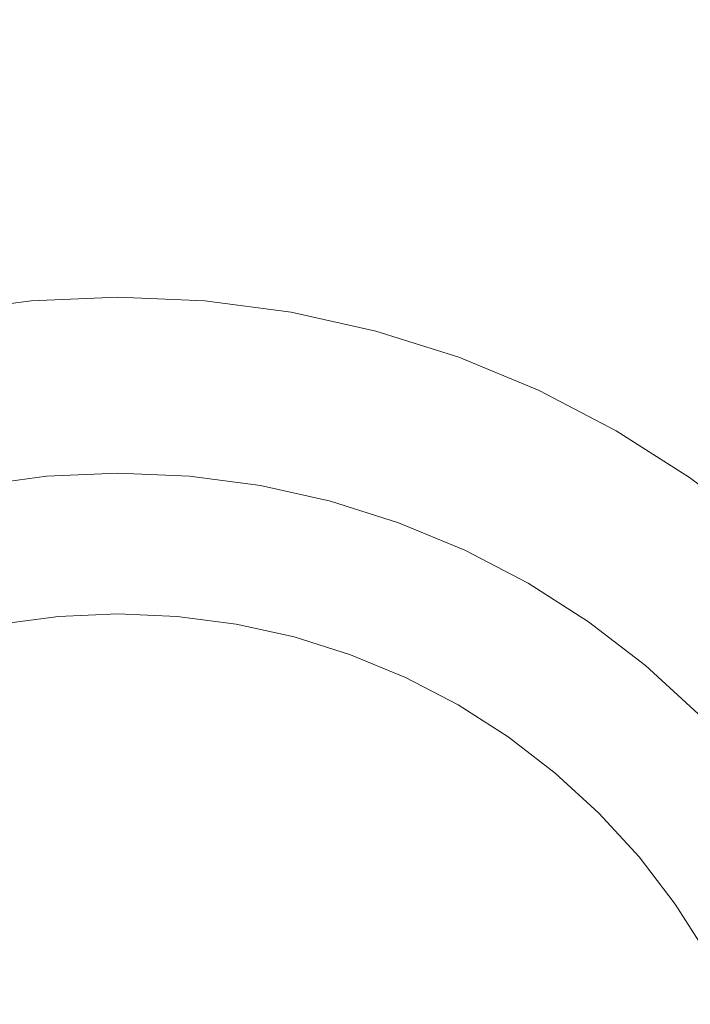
# Model space of a CAD drawing. Header units: millimetres. Extents: x 1865 to 2161, y 1201 to 1385.
# Tile 8 of 40: x 1921 to 1931, y 1233 to 1247. Entities that reach past the tile are written whole.
import ezdxf

# ---------------------------------------------------------------- set-up
doc = ezdxf.new("R2010")
doc.units = ezdxf.units.MM
doc.header["$LTSCALE"] = 25.4
doc.layers.add('Lighting-Moving Light', color=7, linetype='Continuous', lineweight=5)

# ---------------------------------------------------------------- blocks, each defined once
blk = doc.blocks.new('Group-1')
at = {"layer": 'Lighting-Moving Light', "color": 7, "linetype": 'Continuous', "lineweight": 5, "transparency": 33554687}
for points in [[(-107.035, -87.035, -16.5), (107.035, -87.035, -16.5), (107.035, 87.035, -16.5), (-107.035, 87.035, -16.5)], [(103.5, -83.5, -108.466), (-103.5, -83.5, -108.466), (-103.5, 83.5, -108.466), (103.5, 83.5, -108.466)]]:
    blk.add_3dface(points, dxfattribs=at)
for points, invisible_edges in [([(-90, -50, -16.465), (-91.22, -50.053, -16.465), (-91.005, -52.515, -1.637), (-90, -52.471, -1.637)], 10), ([(-91.22, -50.053, -16.465), (-90, -50, -16.465), (-88.78, -50.053, -16.465), (-90, -64, -16.465)], 12), ([(-88.78, -50.053, -16.465), (-90, -50, -16.465), (-90, -52.471, -1.637), (-88.995, -52.515, -1.637)], 10), ([(-93.623, -50.477, -16.465), (-92.431, -50.213, -16.465), (-91.22, -50.053, -16.465), (-90, -64, -16.465)], 12), ([(-91.22, -50.053, -16.465), (-92.431, -50.213, -16.465), (-92.002, -52.647, -1.637), (-91.005, -52.515, -1.637)], 10), ([(-88.78, -50.053, -16.465), (-87.569, -50.213, -16.465), (-86.377, -50.477, -16.465), (-90, -64, -16.465)], 12), ([(-87.569, -50.213, -16.465), (-88.78, -50.053, -16.465), (-88.995, -52.515, -1.637), (-87.998, -52.647, -1.637)], 10), ([(-86.377, -50.477, -16.465), (-87.569, -50.213, -16.465), (-87.998, -52.647, -1.637), (-87.016, -52.864, -1.637)], 10), ([(-95.917, -51.312, -16.465), (-94.788, -50.844, -16.465), (-93.623, -50.477, -16.465), (-90, -64, -16.465)], 12), ([(-86.377, -50.477, -16.465), (-85.212, -50.844, -16.465), (-84.083, -51.312, -16.465), (-90, -64, -16.465)], 12), ([(-85.212, -50.844, -16.465), (-86.377, -50.477, -16.465), (-87.016, -52.864, -1.637), (-86.057, -53.167, -1.637)], 10), ([(-84.083, -51.312, -16.465), (-85.212, -50.844, -16.465), (-86.057, -53.167, -1.637), (-85.128, -53.552, -1.637)], 10), ([(-98.03, -52.532, -16.465), (-97, -51.876, -16.465), (-95.917, -51.312, -16.465), (-90, -64, -16.465)], 12), ([(-84.083, -51.312, -16.465), (-83, -51.876, -16.465), (-81.97, -52.532, -16.465), (-90, -64, -16.465)], 12), ([(-83, -51.876, -16.465), (-84.083, -51.312, -16.465), (-85.128, -53.552, -1.637), (-84.236, -54.016, -1.637)], 10), ([(-81.97, -52.532, -16.465), (-83, -51.876, -16.465), (-84.236, -54.016, -1.637), (-83.388, -54.556, -1.637)], 10), ([(-91.002, -52.549, -1.475), (-90, -52.505, -1.475), (-90, -52.471, -1.637), (-91.005, -52.515, -1.637)], 11), ([(-90.998, -52.596, -1.316), (-90, -52.553, -1.316), (-90, -52.505, -1.475), (-91.002, -52.549, -1.475)], 15), ([(-90, -52.505, -1.475), (-88.998, -52.549, -1.475), (-88.995, -52.515, -1.637), (-90, -52.471, -1.637)], 11), ([(-90, -52.553, -1.316), (-89.002, -52.596, -1.316), (-88.998, -52.549, -1.475), (-90, -52.505, -1.475)], 15), ([(-99.899, -54.101, -16.465), (-98.999, -53.275, -16.465), (-98.03, -52.532, -16.465), (-90, -64, -16.465)], 12), ([(-91.996, -52.68, -1.475), (-91.002, -52.549, -1.475), (-91.005, -52.515, -1.637), (-92.002, -52.647, -1.637)], 11), ([(-91.988, -52.726, -1.316), (-90.998, -52.596, -1.316), (-91.002, -52.549, -1.475), (-91.996, -52.68, -1.475)], 15), ([(-91.977, -52.786, -1.162), (-90.992, -52.656, -1.162), (-90.998, -52.596, -1.316), (-91.988, -52.726, -1.316)], 15), ([(-90.992, -52.656, -1.162), (-90, -52.613, -1.162), (-90, -52.553, -1.316), (-90.998, -52.596, -1.316)], 15), ([(-90.986, -52.728, -1.014), (-90, -52.685, -1.014), (-90, -52.613, -1.162), (-90.992, -52.656, -1.162)], 15), ([(-81.97, -52.532, -16.465), (-81.001, -53.275, -16.465), (-80.101, -54.101, -16.465), (-90, -64, -16.465)], 12), ([(-90, -52.613, -1.162), (-89.008, -52.656, -1.162), (-89.002, -52.596, -1.316), (-90, -52.553, -1.316)], 15), ([(-90, -52.685, -1.014), (-89.014, -52.728, -1.014), (-89.008, -52.656, -1.162), (-90, -52.613, -1.162)], 15), ([(-89.008, -52.656, -1.162), (-88.023, -52.786, -1.162), (-88.012, -52.726, -1.316), (-89.002, -52.596, -1.316)], 15), ([(-89.002, -52.596, -1.316), (-88.012, -52.726, -1.316), (-88.004, -52.68, -1.475), (-88.998, -52.549, -1.475)], 15), ([(-88.998, -52.549, -1.475), (-88.004, -52.68, -1.475), (-87.998, -52.647, -1.637), (-88.995, -52.515, -1.637)], 11), ([(-88.004, -52.68, -1.475), (-87.025, -52.897, -1.475), (-87.016, -52.864, -1.637), (-87.998, -52.647, -1.637)], 11), ([(-81.001, -53.275, -16.465), (-81.97, -52.532, -16.465), (-83.388, -54.556, -1.637), (-82.59, -55.169, -1.637)], 10), ([(-91.965, -52.857, -1.014), (-90.986, -52.728, -1.014), (-90.992, -52.656, -1.162), (-91.977, -52.786, -1.162)], 15), ([(-91.95, -52.94, -0.872), (-90.979, -52.813, -0.872), (-90.986, -52.728, -1.014), (-91.965, -52.857, -1.014)], 15), ([(-90.979, -52.813, -0.872), (-90, -52.77, -0.872), (-90, -52.685, -1.014), (-90.986, -52.728, -1.014)], 15), ([(-90.97, -52.908, -0.737), (-90, -52.866, -0.737), (-90, -52.77, -0.872), (-90.979, -52.813, -0.872)], 15), ([(-90, -52.77, -0.872), (-89.021, -52.813, -0.872), (-89.014, -52.728, -1.014), (-90, -52.685, -1.014)], 15), ([(-90, -52.866, -0.737), (-89.03, -52.908, -0.737), (-89.021, -52.813, -0.872), (-90, -52.77, -0.872)], 15), ([(-89.021, -52.813, -0.872), (-88.05, -52.94, -0.872), (-88.035, -52.857, -1.014), (-89.014, -52.728, -1.014)], 15), ([(-89.014, -52.728, -1.014), (-88.035, -52.857, -1.014), (-88.023, -52.786, -1.162), (-89.008, -52.656, -1.162)], 15), ([(-88.035, -52.857, -1.014), (-87.072, -53.071, -1.014), (-87.053, -53.001, -1.162), (-88.023, -52.786, -1.162)], 15), ([(-88.023, -52.786, -1.162), (-87.053, -53.001, -1.162), (-87.037, -52.943, -1.316), (-88.012, -52.726, -1.316)], 15), ([(-88.012, -52.726, -1.316), (-87.037, -52.943, -1.316), (-87.025, -52.897, -1.475), (-88.004, -52.68, -1.475)], 15), ([(-91.933, -53.035, -0.737), (-90.97, -52.908, -0.737), (-90.979, -52.813, -0.872), (-91.95, -52.94, -0.872)], 15), ([(-91.915, -53.14, -0.611), (-90.961, -53.015, -0.611), (-90.97, -52.908, -0.737), (-91.933, -53.035, -0.737)], 15), ([(-90.961, -53.015, -0.611), (-90, -52.973, -0.611), (-90, -52.866, -0.737), (-90.97, -52.908, -0.737)], 15), ([(-90, -52.973, -0.611), (-89.039, -53.015, -0.611), (-89.03, -52.908, -0.737), (-90, -52.866, -0.737)], 15), ([(-89.039, -53.015, -0.611), (-88.085, -53.14, -0.611), (-88.067, -53.035, -0.737), (-89.03, -52.908, -0.737)], 15), ([(-89.03, -52.908, -0.737), (-88.067, -53.035, -0.737), (-88.05, -52.94, -0.872), (-89.021, -52.813, -0.872)], 15), ([(-88.05, -52.94, -0.872), (-87.093, -53.152, -0.872), (-87.072, -53.071, -1.014), (-88.035, -52.857, -1.014)], 15), ([(-87.037, -52.943, -1.316), (-86.085, -53.243, -1.316), (-86.069, -53.199, -1.475), (-87.025, -52.897, -1.475)], 15), ([(-87.025, -52.897, -1.475), (-86.069, -53.199, -1.475), (-86.057, -53.167, -1.637), (-87.016, -52.864, -1.637)], 11), ([(-91.895, -53.255, -0.494), (-90.951, -53.131, -0.494), (-90.961, -53.015, -0.611), (-91.915, -53.14, -0.611)], 15), ([(-90.951, -53.131, -0.494), (-90, -53.09, -0.494), (-90, -52.973, -0.611), (-90.961, -53.015, -0.611)], 15), ([(-90, -53.09, -0.494), (-89.049, -53.131, -0.494), (-89.039, -53.015, -0.611), (-90, -52.973, -0.611)], 15), ([(-89.049, -53.131, -0.494), (-88.105, -53.255, -0.494), (-88.085, -53.14, -0.611), (-89.039, -53.015, -0.611)], 15), ([(-88.085, -53.14, -0.611), (-87.146, -53.348, -0.611), (-87.118, -53.245, -0.737), (-88.067, -53.035, -0.737)], 15), ([(-88.067, -53.035, -0.737), (-87.118, -53.245, -0.737), (-87.093, -53.152, -0.872), (-88.05, -52.94, -0.872)], 15), ([(-87.072, -53.071, -1.014), (-86.13, -53.368, -1.014), (-86.105, -53.299, -1.162), (-87.053, -53.001, -1.162)], 15), ([(-87.053, -53.001, -1.162), (-86.105, -53.299, -1.162), (-86.085, -53.243, -1.316), (-87.037, -52.943, -1.316)], 15), ([(-91.873, -53.38, -0.387), (-90.94, -53.257, -0.387), (-90.951, -53.131, -0.494), (-91.895, -53.255, -0.494)], 15), ([(-90.94, -53.257, -0.387), (-90, -53.216, -0.387), (-90, -53.09, -0.494), (-90.951, -53.131, -0.494)], 15), ([(-90, -53.216, -0.387), (-89.06, -53.257, -0.387), (-89.049, -53.131, -0.494), (-90, -53.09, -0.494)], 15), ([(-89.06, -53.257, -0.387), (-88.127, -53.38, -0.387), (-88.105, -53.255, -0.494), (-89.049, -53.131, -0.494)], 15), ([(-88.105, -53.255, -0.494), (-87.176, -53.461, -0.494), (-87.146, -53.348, -0.611), (-88.085, -53.14, -0.611)], 15), ([(-87.118, -53.245, -0.737), (-86.192, -53.537, -0.737), (-86.159, -53.447, -0.872), (-87.093, -53.152, -0.872)], 15), ([(-87.093, -53.152, -0.872), (-86.159, -53.447, -0.872), (-86.13, -53.368, -1.014), (-87.072, -53.071, -1.014)], 15), ([(-86.085, -53.243, -1.316), (-85.162, -53.625, -1.316), (-85.142, -53.582, -1.475), (-86.069, -53.199, -1.475)], 15), ([(-86.069, -53.199, -1.475), (-85.142, -53.582, -1.475), (-85.128, -53.552, -1.637), (-86.057, -53.167, -1.637)], 11), ([(-91.849, -53.512, -0.291), (-90.928, -53.391, -0.291), (-90.94, -53.257, -0.387), (-91.873, -53.38, -0.387)], 15), ([(-90.928, -53.391, -0.291), (-90, -53.35, -0.291), (-90, -53.216, -0.387), (-90.94, -53.257, -0.387)], 15), ([(-90, -53.35, -0.291), (-89.072, -53.391, -0.291), (-89.06, -53.257, -0.387), (-90, -53.216, -0.387)], 15), ([(-89.072, -53.391, -0.291), (-88.151, -53.512, -0.291), (-88.127, -53.38, -0.387), (-89.06, -53.257, -0.387)], 15), ([(-88.127, -53.38, -0.387), (-87.209, -53.583, -0.387), (-87.176, -53.461, -0.494), (-88.105, -53.255, -0.494)], 15), ([(-87.146, -53.348, -0.611), (-86.228, -53.638, -0.611), (-86.192, -53.537, -0.737), (-87.118, -53.245, -0.737)], 15), ([(-86.13, -53.368, -1.014), (-85.218, -53.745, -1.014), (-85.187, -53.679, -1.162), (-86.105, -53.299, -1.162)], 15), ([(-86.105, -53.299, -1.162), (-85.187, -53.679, -1.162), (-85.162, -53.625, -1.316), (-86.085, -53.243, -1.316)], 15), ([(-80.101, -54.101, -16.465), (-81.001, -53.275, -16.465), (-82.59, -55.169, -1.637), (-81.848, -55.848, -1.637)], 10), ([(-91.825, -53.652, -0.206), (-90.916, -53.532, -0.206), (-90.928, -53.391, -0.291), (-91.849, -53.512, -0.291)], 15), ([(-90.916, -53.532, -0.206), (-90, -53.492, -0.206), (-90, -53.35, -0.291), (-90.928, -53.391, -0.291)], 15), ([(-90, -53.492, -0.206), (-89.084, -53.532, -0.206), (-89.072, -53.391, -0.291), (-90, -53.35, -0.291)], 15), ([(-89.084, -53.532, -0.206), (-88.175, -53.652, -0.206), (-88.151, -53.512, -0.291), (-89.072, -53.391, -0.291)], 15), ([(-88.151, -53.512, -0.291), (-87.244, -53.713, -0.291), (-87.209, -53.583, -0.387), (-88.127, -53.38, -0.387)], 15), ([(-87.209, -53.583, -0.387), (-86.312, -53.866, -0.387), (-86.268, -53.748, -0.494), (-87.176, -53.461, -0.494)], 15), ([(-87.176, -53.461, -0.494), (-86.268, -53.748, -0.494), (-86.228, -53.638, -0.611), (-87.146, -53.348, -0.611)], 15), ([(-86.192, -53.537, -0.737), (-85.294, -53.909, -0.737), (-85.254, -53.822, -0.872), (-86.159, -53.447, -0.872)], 15), ([(-86.159, -53.447, -0.872), (-85.254, -53.822, -0.872), (-85.218, -53.745, -1.014), (-86.13, -53.368, -1.014)], 15), ([(-91.799, -53.798, -0.134), (-90.903, -53.68, -0.134), (-90.916, -53.532, -0.206), (-91.825, -53.652, -0.206)], 15), ([(-90.903, -53.68, -0.134), (-90, -53.641, -0.134), (-90, -53.492, -0.206), (-90.916, -53.532, -0.206)], 15), ([(-90, -53.641, -0.134), (-89.097, -53.68, -0.134), (-89.084, -53.532, -0.206), (-90, -53.492, -0.206)], 15), ([(-89.097, -53.68, -0.134), (-88.201, -53.798, -0.134), (-88.175, -53.652, -0.206), (-89.084, -53.532, -0.206)], 15), ([(-88.175, -53.652, -0.206), (-87.28, -53.85, -0.206), (-87.244, -53.713, -0.291), (-88.151, -53.512, -0.291)], 15), ([(-87.244, -53.713, -0.291), (-86.358, -53.992, -0.291), (-86.312, -53.866, -0.387), (-87.209, -53.583, -0.387)], 15), ([(-86.228, -53.638, -0.611), (-85.34, -54.006, -0.611), (-85.294, -53.909, -0.737), (-86.192, -53.537, -0.737)], 15), ([(-85.162, -53.625, -1.316), (-84.276, -54.086, -1.316), (-84.253, -54.045, -1.475), (-85.142, -53.582, -1.475)], 15), ([(-85.142, -53.582, -1.475), (-84.253, -54.045, -1.475), (-84.236, -54.016, -1.637), (-85.128, -53.552, -1.637)], 11), ([(-91.772, -53.95, -0.074), (-90.889, -53.834, -0.074), (-90.903, -53.68, -0.134), (-91.799, -53.798, -0.134)], 15), ([(-90.889, -53.834, -0.074), (-90, -53.795, -0.074), (-90, -53.641, -0.134), (-90.903, -53.68, -0.134)], 15), ([(-90, -53.795, -0.074), (-89.111, -53.834, -0.074), (-89.097, -53.68, -0.134), (-90, -53.641, -0.134)], 15), ([(-89.111, -53.834, -0.074), (-88.228, -53.95, -0.074), (-88.201, -53.798, -0.134), (-89.097, -53.68, -0.134)], 15), ([(-88.201, -53.798, -0.134), (-87.319, -53.994, -0.134), (-87.28, -53.85, -0.206), (-88.175, -53.652, -0.206)], 15), ([(-87.28, -53.85, -0.206), (-86.406, -54.126, -0.206), (-86.358, -53.992, -0.291), (-87.244, -53.713, -0.291)], 15), ([(-86.312, -53.866, -0.387), (-85.442, -54.226, -0.387), (-85.389, -54.112, -0.494), (-86.268, -53.748, -0.494)], 15), ([(-86.268, -53.748, -0.494), (-85.389, -54.112, -0.494), (-85.34, -54.006, -0.611), (-86.228, -53.638, -0.611)], 15), ([(-85.254, -53.822, -0.872), (-84.385, -54.274, -0.872), (-84.343, -54.201, -1.014), (-85.218, -53.745, -1.014)], 15), ([(-85.218, -53.745, -1.014), (-84.343, -54.201, -1.014), (-84.306, -54.138, -1.162), (-85.187, -53.679, -1.162)], 15), ([(-85.187, -53.679, -1.162), (-84.306, -54.138, -1.162), (-84.276, -54.086, -1.316), (-85.162, -53.625, -1.316)], 15), ([(-91.745, -54.106, -0.027), (-90.876, -53.991, -0.027), (-90.889, -53.834, -0.074), (-91.772, -53.95, -0.074)], 15), ([(-90.876, -53.991, -0.027), (-90, -53.953, -0.027), (-90, -53.795, -0.074), (-90.889, -53.834, -0.074)], 15), ([(-90, -53.953, -0.027), (-89.124, -53.991, -0.027), (-89.111, -53.834, -0.074), (-90, -53.795, -0.074)], 15), ([(-89.124, -53.991, -0.027), (-88.255, -54.106, -0.027), (-88.228, -53.95, -0.074), (-89.111, -53.834, -0.074)], 15), ([(-88.228, -53.95, -0.074), (-87.359, -54.143, -0.074), (-87.319, -53.994, -0.134), (-88.201, -53.798, -0.134)], 15), ([(-87.319, -53.994, -0.134), (-86.457, -54.265, -0.134), (-86.406, -54.126, -0.206), (-87.28, -53.85, -0.206)], 15), ([(-86.358, -53.992, -0.291), (-85.499, -54.348, -0.291), (-85.442, -54.226, -0.387), (-86.312, -53.866, -0.387)], 15), ([(-85.294, -53.909, -0.737), (-84.433, -54.358, -0.737), (-84.385, -54.274, -0.872), (-85.254, -53.822, -0.872)], 15), ([(-91.717, -54.265, 0.007), (-90.862, -54.153, 0.007), (-90.876, -53.991, -0.027), (-91.745, -54.106, -0.027)], 15), ([(-90.862, -54.153, 0.007), (-90, -54.115, 0.007), (-90, -53.953, -0.027), (-90.876, -53.991, -0.027)], 15), ([(-90, -54.115, 0.007), (-89.138, -54.153, 0.007), (-89.124, -53.991, -0.027), (-90, -53.953, -0.027)], 15), ([(-89.138, -54.153, 0.007), (-88.283, -54.265, 0.007), (-88.255, -54.106, -0.027), (-89.124, -53.991, -0.027)], 15), ([(-88.255, -54.106, -0.027), (-87.4, -54.296, -0.027), (-87.359, -54.143, -0.074), (-88.228, -53.95, -0.074)], 15), ([(-87.359, -54.143, -0.074), (-86.51, -54.41, -0.074), (-86.457, -54.265, -0.134), (-87.319, -53.994, -0.134)], 15), ([(-86.406, -54.126, -0.206), (-85.559, -54.477, -0.206), (-85.499, -54.348, -0.291), (-86.358, -53.992, -0.291)], 15), ([(-85.389, -54.112, -0.494), (-84.545, -54.551, -0.494), (-84.486, -54.45, -0.611), (-85.34, -54.006, -0.611)], 15), ([(-85.34, -54.006, -0.611), (-84.486, -54.45, -0.611), (-84.433, -54.358, -0.737), (-85.294, -53.909, -0.737)], 15), ([(-84.253, -54.045, -1.475), (-83.407, -54.584, -1.475), (-83.388, -54.556, -1.637), (-84.236, -54.016, -1.637)], 11), ([(-101.468, -55.97, -16.465), (-100.725, -55.001, -16.465), (-99.899, -54.101, -16.465), (-90, -64, -16.465)], 12), ([(-91.688, -54.427, 0.028), (-90.847, -54.316, 0.028), (-90.862, -54.153, 0.007), (-91.717, -54.265, 0.007)], 15), ([(-90.847, -54.316, 0.028), (-90, -54.279, 0.028), (-90, -54.115, 0.007), (-90.862, -54.153, 0.007)], 15), ([(-80.101, -54.101, -16.465), (-79.275, -55.001, -16.465), (-78.532, -55.97, -16.465), (-90, -64, -16.465)], 12), ([(-90, -54.279, 0.028), (-89.153, -54.316, 0.028), (-89.138, -54.153, 0.007), (-90, -54.115, 0.007)], 15), ([(-89.153, -54.316, 0.028), (-88.312, -54.427, 0.028), (-88.283, -54.265, 0.007), (-89.138, -54.153, 0.007)], 15), ([(-88.283, -54.265, 0.007), (-87.442, -54.452, 0.007), (-87.4, -54.296, -0.027), (-88.255, -54.106, -0.027)], 15), ([(-87.4, -54.296, -0.027), (-86.564, -54.559, -0.027), (-86.51, -54.41, -0.074), (-87.359, -54.143, -0.074)], 15), ([(-86.457, -54.265, -0.134), (-85.622, -54.611, -0.134), (-85.559, -54.477, -0.206), (-86.406, -54.126, -0.206)], 15), ([(-85.442, -54.226, -0.387), (-84.608, -54.661, -0.387), (-84.545, -54.551, -0.494), (-85.389, -54.112, -0.494)], 15), ([(-84.343, -54.201, -1.014), (-83.51, -54.731, -1.014), (-83.468, -54.672, -1.162), (-84.306, -54.138, -1.162)], 15), ([(-84.306, -54.138, -1.162), (-83.468, -54.672, -1.162), (-83.434, -54.623, -1.316), (-84.276, -54.086, -1.316)], 15), ([(-84.276, -54.086, -1.316), (-83.434, -54.623, -1.316), (-83.407, -54.584, -1.475), (-84.253, -54.045, -1.475)], 15), ([(-90.833, -54.481, 0.035), (-90, -54.444, 0.035), (-90, -54.279, 0.028), (-90.847, -54.316, 0.028)], 14), ([(-90, -54.444, 0.035), (-89.167, -54.481, 0.035), (-89.153, -54.316, 0.028), (-90, -54.279, 0.028)], 14), ([(-88.312, -54.427, 0.028), (-87.484, -54.61, 0.028), (-87.442, -54.452, 0.007), (-88.283, -54.265, 0.007)], 15), ([(-87.442, -54.452, 0.007), (-86.619, -54.711, 0.007), (-86.564, -54.559, -0.027), (-87.4, -54.296, -0.027)], 15), ([(-86.51, -54.41, -0.074), (-85.687, -54.751, -0.074), (-85.622, -54.611, -0.134), (-86.457, -54.265, -0.134)], 15), ([(-85.499, -54.348, -0.291), (-84.675, -54.777, -0.291), (-84.608, -54.661, -0.387), (-85.442, -54.226, -0.387)], 15), ([(-84.433, -54.358, -0.737), (-83.614, -54.879, -0.737), (-83.559, -54.801, -0.872), (-84.385, -54.274, -0.872)], 15), ([(-84.385, -54.274, -0.872), (-83.559, -54.801, -0.872), (-83.51, -54.731, -1.014), (-84.343, -54.201, -1.014)], 15), ([(-91.659, -54.589, 0.035), (-90.833, -54.481, 0.035), (-90.847, -54.316, 0.028), (-91.688, -54.427, 0.028)], 14), ([(-89.167, -54.481, 0.035), (-90, -54.444, 0.035), (-90.833, -54.481, 0.035), (-90, -64, 0.035)], 12), ([(-89.167, -54.481, 0.035), (-88.341, -54.589, 0.035), (-88.312, -54.427, 0.028), (-89.153, -54.316, 0.028)], 14), ([(-88.341, -54.589, 0.035), (-87.527, -54.77, 0.035), (-87.484, -54.61, 0.028), (-88.312, -54.427, 0.028)], 14), ([(-86.564, -54.559, -0.027), (-85.754, -54.895, -0.027), (-85.687, -54.751, -0.074), (-86.51, -54.41, -0.074)], 15), ([(-85.559, -54.477, -0.206), (-84.746, -54.9, -0.206), (-84.675, -54.777, -0.291), (-85.499, -54.348, -0.291)], 15), ([(-84.486, -54.45, -0.611), (-83.675, -54.967, -0.611), (-83.614, -54.879, -0.737), (-84.433, -54.358, -0.737)], 15), ([(-90.833, -54.481, 0.035), (-91.659, -54.589, 0.035), (-92.473, -54.77, 0.035), (-90, -64, 0.035)], 12), ([(-87.527, -54.77, 0.035), (-88.341, -54.589, 0.035), (-89.167, -54.481, 0.035), (-90, -64, 0.035)], 12), ([(-87.484, -54.61, 0.028), (-86.675, -54.865, 0.028), (-86.619, -54.711, 0.007), (-87.442, -54.452, 0.007)], 15), ([(-86.619, -54.711, 0.007), (-85.822, -55.041, 0.007), (-85.754, -54.895, -0.027), (-86.564, -54.559, -0.027)], 15), ([(-85.622, -54.611, -0.134), (-84.82, -55.029, -0.134), (-84.746, -54.9, -0.206), (-85.559, -54.477, -0.206)], 15), ([(-84.608, -54.661, -0.387), (-83.814, -55.166, -0.387), (-83.742, -55.063, -0.494), (-84.545, -54.551, -0.494)], 15), ([(-84.545, -54.551, -0.494), (-83.742, -55.063, -0.494), (-83.675, -54.967, -0.611), (-84.486, -54.45, -0.611)], 15), ([(-83.434, -54.623, -1.316), (-82.642, -55.231, -1.316), (-82.611, -55.195, -1.475), (-83.407, -54.584, -1.475)], 15), ([(-83.407, -54.584, -1.475), (-82.611, -55.195, -1.475), (-82.59, -55.169, -1.637), (-83.388, -54.556, -1.637)], 11), ([(-87.527, -54.77, 0.035), (-86.732, -55.021, 0.035), (-86.675, -54.865, 0.028), (-87.484, -54.61, 0.028)], 14), ([(-86.675, -54.865, 0.028), (-85.892, -55.19, 0.028), (-85.822, -55.041, 0.007), (-86.619, -54.711, 0.007)], 15), ([(-85.687, -54.751, -0.074), (-84.897, -55.162, -0.074), (-84.82, -55.029, -0.134), (-85.622, -54.611, -0.134)], 15), ([(-84.675, -54.777, -0.291), (-83.892, -55.276, -0.291), (-83.814, -55.166, -0.387), (-84.608, -54.661, -0.387)], 15), ([(-83.51, -54.731, -1.014), (-82.727, -55.332, -1.014), (-82.68, -55.277, -1.162), (-83.468, -54.672, -1.162)], 15), ([(-83.468, -54.672, -1.162), (-82.68, -55.277, -1.162), (-82.642, -55.231, -1.316), (-83.434, -54.623, -1.316)], 15), ([(-92.473, -54.77, 0.035), (-93.268, -55.021, 0.035), (-94.038, -55.34, 0.035), (-90, -64, 0.035)], 12), ([(-85.962, -55.34, 0.035), (-86.732, -55.021, 0.035), (-87.527, -54.77, 0.035), (-90, -64, 0.035)], 12), ([(-85.754, -54.895, -0.027), (-84.977, -55.299, -0.027), (-84.897, -55.162, -0.074), (-85.687, -54.751, -0.074)], 15), ([(-84.746, -54.9, -0.206), (-83.973, -55.393, -0.206), (-83.892, -55.276, -0.291), (-84.675, -54.777, -0.291)], 15), ([(-83.614, -54.879, -0.737), (-82.843, -55.471, -0.737), (-82.781, -55.397, -0.872), (-83.559, -54.801, -0.872)], 15), ([(-83.559, -54.801, -0.872), (-82.781, -55.397, -0.872), (-82.727, -55.332, -1.014), (-83.51, -54.731, -1.014)], 15), ([(-86.732, -55.021, 0.035), (-85.962, -55.34, 0.035), (-85.892, -55.19, 0.028), (-86.675, -54.865, 0.028)], 14), ([(-85.822, -55.041, 0.007), (-85.058, -55.439, 0.007), (-84.977, -55.299, -0.027), (-85.754, -54.895, -0.027)], 15), ([(-84.82, -55.029, -0.134), (-84.058, -55.514, -0.134), (-83.973, -55.393, -0.206), (-84.746, -54.9, -0.206)], 15), ([(-83.742, -55.063, -0.494), (-82.987, -55.642, -0.494), (-82.912, -55.553, -0.611), (-83.675, -54.967, -0.611)], 15), ([(-83.675, -54.967, -0.611), (-82.912, -55.553, -0.611), (-82.843, -55.471, -0.737), (-83.614, -54.879, -0.737)], 15), ([(-85.892, -55.19, 0.028), (-85.14, -55.581, 0.028), (-85.058, -55.439, 0.007), (-85.822, -55.041, 0.007)], 15), ([(-84.897, -55.162, -0.074), (-84.147, -55.64, -0.074), (-84.058, -55.514, -0.134), (-84.82, -55.029, -0.134)], 15), ([(-83.814, -55.166, -0.387), (-83.068, -55.739, -0.387), (-82.987, -55.642, -0.494), (-83.742, -55.063, -0.494)], 15), ([(-85.962, -55.34, 0.035), (-85.222, -55.724, 0.035), (-85.14, -55.581, 0.028), (-85.892, -55.19, 0.028)], 14), ([(-84.977, -55.299, -0.027), (-84.237, -55.77, -0.027), (-84.147, -55.64, -0.074), (-84.897, -55.162, -0.074)], 15), ([(-83.973, -55.393, -0.206), (-83.246, -55.951, -0.206), (-83.154, -55.842, -0.291), (-83.892, -55.276, -0.291)], 15), ([(-83.892, -55.276, -0.291), (-83.154, -55.842, -0.291), (-83.068, -55.739, -0.387), (-83.814, -55.166, -0.387)], 15), ([(-82.727, -55.332, -1.014), (-81.999, -55.999, -1.014), (-81.948, -55.948, -1.162), (-82.68, -55.277, -1.162)], 15), ([(-82.68, -55.277, -1.162), (-81.948, -55.948, -1.162), (-81.905, -55.905, -1.316), (-82.642, -55.231, -1.316)], 15), ([(-82.642, -55.231, -1.316), (-81.905, -55.905, -1.316), (-81.872, -55.872, -1.475), (-82.611, -55.195, -1.475)], 15), ([(-82.611, -55.195, -1.475), (-81.872, -55.872, -1.475), (-81.848, -55.848, -1.637), (-82.59, -55.169, -1.637)], 11), ([(-94.038, -55.34, 0.035), (-94.778, -55.724, 0.035), (-95.481, -56.172, 0.035), (-90, -64, 0.035)], 12), ([(-84.519, -56.172, 0.035), (-85.222, -55.724, 0.035), (-85.962, -55.34, 0.035), (-90, -64, 0.035)], 12), ([(-85.058, -55.439, 0.007), (-84.33, -55.903, 0.007), (-84.237, -55.77, -0.027), (-84.977, -55.299, -0.027)], 15), ([(-84.058, -55.514, -0.134), (-83.341, -56.064, -0.134), (-83.246, -55.951, -0.206), (-83.973, -55.393, -0.206)], 15), ([(-82.843, -55.471, -0.737), (-82.127, -56.127, -0.737), (-82.059, -56.059, -0.872), (-82.781, -55.397, -0.872)], 15), ([(-82.781, -55.397, -0.872), (-82.059, -56.059, -0.872), (-81.999, -55.999, -1.014), (-82.727, -55.332, -1.014)], 15), ([(-85.14, -55.581, 0.028), (-84.424, -56.037, 0.028), (-84.33, -55.903, 0.007), (-85.058, -55.439, 0.007)], 15), ([(-84.147, -55.64, -0.074), (-83.44, -56.182, -0.074), (-83.341, -56.064, -0.134), (-84.058, -55.514, -0.134)], 15), ([(-82.987, -55.642, -0.494), (-82.285, -56.285, -0.494), (-82.202, -56.202, -0.611), (-82.912, -55.553, -0.611)], 15), ([(-82.912, -55.553, -0.611), (-82.202, -56.202, -0.611), (-82.127, -56.127, -0.737), (-82.843, -55.471, -0.737)], 15), ([(-85.222, -55.724, 0.035), (-84.519, -56.172, 0.035), (-84.424, -56.037, 0.028), (-85.14, -55.581, 0.028)], 14), ([(-84.237, -55.77, -0.027), (-83.542, -56.304, -0.027), (-83.44, -56.182, -0.074), (-84.147, -55.64, -0.074)], 15), ([(-83.068, -55.739, -0.387), (-82.374, -56.374, -0.387), (-82.285, -56.285, -0.494), (-82.987, -55.642, -0.494)], 15), ([(-84.33, -55.903, 0.007), (-83.646, -56.428, 0.007), (-83.542, -56.304, -0.027), (-84.237, -55.77, -0.027)], 15), ([(-83.154, -55.842, -0.291), (-82.469, -56.469, -0.291), (-82.374, -56.374, -0.387), (-83.068, -55.739, -0.387)], 15), ([(-84.424, -56.037, 0.028), (-83.752, -56.553, 0.028), (-83.646, -56.428, 0.007), (-84.33, -55.903, 0.007)], 15), ([(-83.341, -56.064, -0.134), (-82.675, -56.675, -0.134), (-82.57, -56.57, -0.206), (-83.246, -55.951, -0.206)], 15), ([(-83.246, -55.951, -0.206), (-82.57, -56.57, -0.206), (-82.469, -56.469, -0.291), (-83.154, -55.842, -0.291)], 15), ([(-81.999, -55.999, -1.014), (-81.332, -56.727, -1.014), (-81.277, -56.68, -1.162), (-81.948, -55.948, -1.162)], 15), ([(-102.688, -58.083, -16.465), (-102.124, -57, -16.465), (-101.468, -55.97, -16.465), (-90, -64, -16.465)], 12), ([(-78.532, -55.97, -16.465), (-77.876, -57, -16.465), (-77.312, -58.083, -16.465), (-90, -64, -16.465)], 12), ([(-84.519, -56.172, 0.035), (-83.858, -56.68, 0.035), (-83.752, -56.553, 0.028), (-84.424, -56.037, 0.028)], 14), ([(-83.44, -56.182, -0.074), (-82.784, -56.784, -0.074), (-82.675, -56.675, -0.134), (-83.341, -56.064, -0.134)], 15), ([(-82.127, -56.127, -0.737), (-81.471, -56.843, -0.737), (-81.397, -56.781, -0.872), (-82.059, -56.059, -0.872)], 15), ([(-82.059, -56.059, -0.872), (-81.397, -56.781, -0.872), (-81.332, -56.727, -1.014), (-81.999, -55.999, -1.014)], 15), ([(-95.481, -56.172, 0.035), (-96.142, -56.68, 0.035), (-96.757, -57.243, 0.035), (-90, -64, 0.035)], 12), ([(-83.243, -57.243, 0.035), (-83.858, -56.68, 0.035), (-84.519, -56.172, 0.035), (-90, -64, 0.035)], 12), ([(-83.542, -56.304, -0.027), (-82.896, -56.896, -0.027), (-82.784, -56.784, -0.074), (-83.44, -56.182, -0.074)], 15), ([(-82.285, -56.285, -0.494), (-81.642, -56.987, -0.494), (-81.553, -56.912, -0.611), (-82.202, -56.202, -0.611)], 15), ([(-82.202, -56.202, -0.611), (-81.553, -56.912, -0.611), (-81.471, -56.843, -0.737), (-82.127, -56.127, -0.737)], 15), ([(-83.646, -56.428, 0.007), (-83.01, -57.01, 0.007), (-82.896, -56.896, -0.027), (-83.542, -56.304, -0.027)], 15), ([(-82.469, -56.469, -0.291), (-81.842, -57.154, -0.291), (-81.739, -57.068, -0.387), (-82.374, -56.374, -0.387)], 15), ([(-82.374, -56.374, -0.387), (-81.739, -57.068, -0.387), (-81.642, -56.987, -0.494), (-82.285, -56.285, -0.494)], 15), ([(-83.752, -56.553, 0.028), (-83.126, -57.126, 0.028), (-83.01, -57.01, 0.007), (-83.646, -56.428, 0.007)], 15), ([(-82.57, -56.57, -0.206), (-81.951, -57.246, -0.206), (-81.842, -57.154, -0.291), (-82.469, -56.469, -0.291)], 15), ([(-83.858, -56.68, 0.035), (-83.243, -57.243, 0.035), (-83.126, -57.126, 0.028), (-83.752, -56.553, 0.028)], 14), ([(-82.675, -56.675, -0.134), (-82.064, -57.341, -0.134), (-81.951, -57.246, -0.206), (-82.57, -56.57, -0.206)], 15), ([(-82.896, -56.896, -0.027), (-82.304, -57.542, -0.027), (-82.182, -57.44, -0.074), (-82.784, -56.784, -0.074)], 15), ([(-82.784, -56.784, -0.074), (-82.182, -57.44, -0.074), (-82.064, -57.341, -0.134), (-82.675, -56.675, -0.134)], 15), ([(-83.01, -57.01, 0.007), (-82.428, -57.646, 0.007), (-82.304, -57.542, -0.027), (-82.896, -56.896, -0.027)], 15), ([(-83.126, -57.126, 0.028), (-82.553, -57.752, 0.028), (-82.428, -57.646, 0.007), (-83.01, -57.01, 0.007)], 15), ([(-83.243, -57.243, 0.035), (-82.68, -57.858, 0.035), (-82.553, -57.752, 0.028), (-83.126, -57.126, 0.028)], 14), ([(-96.757, -57.243, 0.035), (-97.32, -57.858, 0.035), (-97.828, -58.519, 0.035), (-90, -64, 0.035)], 12), ([(-82.172, -58.519, 0.035), (-82.68, -57.858, 0.035), (-83.243, -57.243, 0.035), (-90, -64, 0.035)], 12), ([(-82.182, -57.44, -0.074), (-81.64, -58.147, -0.074), (-81.514, -58.058, -0.134), (-82.064, -57.341, -0.134)], 15), ([(-82.064, -57.341, -0.134), (-81.514, -58.058, -0.134), (-81.393, -57.973, -0.206), (-81.951, -57.246, -0.206)], 15), ([(-82.304, -57.542, -0.027), (-81.77, -58.237, -0.027), (-81.64, -58.147, -0.074), (-82.182, -57.44, -0.074)], 15), ([(-82.428, -57.646, 0.007), (-81.903, -58.33, 0.007), (-81.77, -58.237, -0.027), (-82.304, -57.542, -0.027)], 15), ([(-82.68, -57.858, 0.035), (-82.172, -58.519, 0.035), (-82.037, -58.424, 0.028), (-82.553, -57.752, 0.028)], 14), ([(-82.553, -57.752, 0.028), (-82.037, -58.424, 0.028), (-81.903, -58.33, 0.007), (-82.428, -57.646, 0.007)], 15), ([(-103.523, -60.377, -16.465), (-103.156, -59.212, -16.465), (-102.688, -58.083, -16.465), (-90, -64, -16.465)], 12), ([(-77.312, -58.083, -16.465), (-76.844, -59.212, -16.465), (-76.477, -60.377, -16.465), (-90, -64, -16.465)], 12), ([(-82.172, -58.519, 0.035), (-81.724, -59.222, 0.035), (-81.581, -59.14, 0.028), (-82.037, -58.424, 0.028)], 14), ([(-82.037, -58.424, 0.028), (-81.581, -59.14, 0.028), (-81.439, -59.058, 0.007), (-81.903, -58.33, 0.007)], 15), ([(-97.828, -58.519, 0.035), (-98.276, -59.222, 0.035), (-98.66, -59.962, 0.035), (-90, -64, 0.035)], 12), ([(-81.34, -59.962, 0.035), (-81.724, -59.222, 0.035), (-82.172, -58.519, 0.035), (-90, -64, 0.035)], 12)]:
    blk.add_3dface(points, dxfattribs=dict(at, invisible_edges=invisible_edges))
at = {"layer": 'Lighting-Moving Light', "color": 0, "flags": 1}
for tag in ['Yoke', '3D_Symbol_Name', 'Weight', 'Weight', 'Wattage', 'Candlepower', 'Body', 'Model_Name', 'Beam_Angle', 'Field_Angle', 'Remarks', 'Beam_Angle_2', 'Field_Angle_2', 'Num_Channels', 'Frame_Size', 'Device_Type', 'FixtureID', 'Frame_Size', 'Base', 'Lens', 'Inst_Type', 'Lamp']:
    blk.add_attdef(tag, (-144.25, -164.904), '', height=0.18, dxfattribs=at)

msp = doc.modelspace()

# ---------------------------------------------------------------- block references
at = {"layer": 'Lighting-Moving Light', "color": 7, "transparency": 33554687}
msp.add_blockref('Group-1', (2012.623, 1292.88), dxfattribs=at)

doc.saveas('drawing.dxf')
